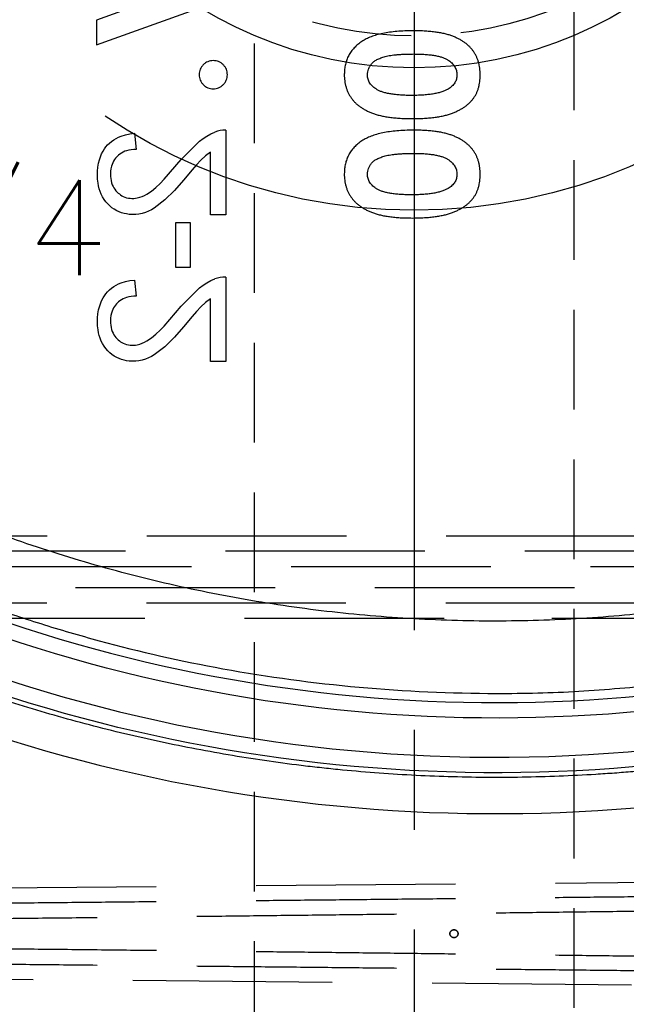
# Model space of a CAD drawing. Extents: x 2651 to 7771, y -1163 to 1075.
# Tile 254 of 256: x 4101 to 4116, y 686 to 711. Entities that reach past the tile are written whole.
import ezdxf

# ---------------------------------------------------------------- set-up
doc = ezdxf.new("R2010")
doc.units = 0
doc.header["$LTSCALE"] = 10
for name, pattern in [('CENTER', [2, 1.25, -0.25, 0.25, -0.25]), ('CNSCEN', [17, 15, -1, 0, -1]), ('CNSHID', [4, 3, -1]), ('DASHED', [0.75, 0.5, -0.25]), ('HIDDEN', [0.375, 0.25, -0.125])]:
    doc.linetypes.add(name, pattern=pattern)
doc.layers.get('0').update_dxf_attribs({"linetype": 'CONTINUOUS'})
doc.layers.get('Defpoints').update_dxf_attribs({"linetype": 'CONTINUOUS'})
for name, color, linetype in [('1', 7, 'CONTINUOUS'), ('CEN', 1, 'CENTER'), ('COOL', 150, 'HIDDEN'), ('DIM', 3, 'CONTINUOUS'), ('LAYER_108', 7, 'CONTINUOUS'), ('PIN', 3, 'CONTINUOUS'), ('WL1-HL', 4, 'CNSHID'), ('WOR1-CL', 1, 'CNSCEN')]:
    doc.layers.add(name, color=color, linetype=linetype)
doc.styles.get("Standard").update_dxf_attribs({"font": 'romans.shx'})
doc.dimstyles.new('MM& INCH5', dxfattribs={"dimtxt": 5, "dimasz": 2.5, "dimexe": 1, "dimexo": 0.5, "dimtad": 0, "dimrnd": 1.38778e-17, "dimzin": 9, "dimdsep": 46, "dimtxsty": 'Standard', "dimblk": 'CLOSED', "dimcen": 0, "dimclrd": 3, "dimclre": 3, "dimclrt": 3, "dimazin": 2, "dimtfac": 0.75, "dimtofl": 0, "dimtmove": 0, "dimatfit": 3, "dimfxl": 0, "dimtolj": 1, "dimarcsym": 0})

# ---------------------------------------------------------------- blocks, each defined once
blk = doc.blocks.new('DSD')
at = {"layer": '1', "color": 7, "linetype": 'Continuous'}
for p, q in [((478.967, 542.722), (476.666, 541.888)), ((476.666, 541.269), (479.905, 542.443)), ((476.666, 541.888), (476.666, 541.269))]:
    blk.add_line(p, q, dxfattribs=at)
at = {"layer": '1', "color": 6, "linetype": 'DASHED'}
for p, q in [((499.898, 528.58), (462.919, 528.58)), ((501.545, 528.191), (468.644, 528.191)), ((468.644, 527.673), (501.545, 527.673)), ((462.919, 527.284), (499.898, 527.284)), ((500.665, 520.364), (462.577, 520.032)), ((462.577, 517.956), (500.665, 517.624))]:
    blk.add_line(p, q, dxfattribs=at)
at = {"layer": '1', "color": 110, "linetype": 'Continuous'}
blk.add_arc((486.693, 563.151), 39.735, 230.6179, 276.2068, dxfattribs=at)
at = {"layer": '1', "color": 252, "linetype": 'Continuous'}
blk.add_arc((486.693, 563.151), 38.365, 233.2604, 276.1879, dxfattribs=at)
at = {"layer": '1', "color": 252, "linetype": 'Continuous', "extrusion": (0, 0, -1)}
for radius, start, end in [(38.753, 263.8121, 306.7396), (40.124, 263.7932, 306.1972)]:
    blk.add_arc((-486.693, 563.151), radius, start, end, dxfattribs=at)
at = {"layer": '1', "color": 252, "linetype": 'Continuous'}
blk.add_ellipse((486.674, 563.151), major_axis=(-41.149, 0), ratio=1, start_param=0.952596, end_param=1.678692, dxfattribs=at)
at = {"layer": '1', "color": 7, "linetype": 'Continuous'}
for points, knots in [([(484.61, 541.622), (484.539, 541.621), (484.4, 541.62), (484.2, 541.607), (484.015, 541.587), (483.845, 541.558), (483.69, 541.521), (483.552, 541.475), (483.427, 541.422), (483.353, 541.378), (483.317, 541.356)], [0, 0, 0, 0, 0.161071, 0.310789, 0.449904, 0.578376, 0.696617, 0.805987, 0.906562, 1, 1, 1, 1]), ([(486.281, 540.515), (486.28, 540.543), (486.279, 540.6), (486.272, 540.684), (486.258, 540.763), (486.24, 540.839), (486.216, 540.912), (486.187, 540.982), (486.152, 541.047), (486.112, 541.11), (486.067, 541.168), (486.016, 541.223), (485.96, 541.276), (485.897, 541.325), (485.83, 541.37), (485.757, 541.412), (485.679, 541.451), (485.594, 541.487), (485.502, 541.519), (485.402, 541.547), (485.292, 541.57), (485.173, 541.589), (485.046, 541.603), (484.909, 541.614), (484.763, 541.621), (484.662, 541.622), (484.61, 541.622)], [0, 0, 0, 0, 0.038217, 0.074867, 0.110158, 0.144454, 0.17808, 0.211171, 0.243687, 0.275872, 0.308376, 0.341263, 0.37515, 0.409655, 0.445157, 0.482073, 0.520576, 0.560554, 0.603108, 0.648689, 0.697948, 0.750768, 0.807309, 0.867656, 0.931861, 1, 1, 1, 1]), ([(483.317, 541.356), (483.282, 541.331), (483.213, 541.282), (483.123, 541.196), (483.047, 541.103), (482.984, 541.003), (482.935, 540.895), (482.901, 540.78), (482.881, 540.658), (482.878, 540.574), (482.876, 540.531)], [0, 0, 0, 0, 0.132314, 0.2587, 0.380912, 0.500535, 0.620923, 0.742376, 0.868281, 1, 1, 1, 1]), ([(483.458, 540.517), (483.459, 540.543), (483.461, 540.592), (483.481, 540.665), (483.512, 540.733), (483.55, 540.785), (483.585, 540.824), (483.618, 540.851), (483.654, 540.877), (483.695, 540.9), (483.741, 540.922), (483.79, 540.943), (483.845, 540.961), (483.904, 540.978), (483.969, 540.993), (484.041, 541.006), (484.12, 541.017), (484.205, 541.025), (484.298, 541.032), (484.398, 541.037), (484.505, 541.04), (484.579, 541.04), (484.617, 541.041)], [0, 0, 0, 0, 0.053834, 0.105543, 0.158054, 0.211987, 0.240207, 0.269794, 0.301343, 0.334608, 0.370284, 0.408089, 0.448681, 0.492069, 0.538664, 0.590371, 0.646388, 0.707195, 0.772947, 0.843643, 0.919308, 1, 1, 1, 1]), ([(484.617, 541.041), (484.666, 541.04), (484.761, 541.039), (484.897, 541.033), (485.021, 541.021), (485.133, 541.006), (485.233, 540.985), (485.322, 540.961), (485.399, 540.932), (485.465, 540.897), (485.52, 540.86), (485.568, 540.818), (485.609, 540.775), (485.642, 540.729), (485.668, 540.68), (485.686, 540.628), (485.697, 540.573), (485.699, 540.536), (485.7, 540.517)], [0, 0, 0, 0, 0.110734, 0.212341, 0.305502, 0.389835, 0.46669, 0.535262, 0.596763, 0.651066, 0.701036, 0.74786, 0.791833, 0.834284, 0.875334, 0.916035, 0.957652, 1, 1, 1, 1]), ([(479.592, 540.875), (479.569, 540.873), (479.522, 540.871), (479.456, 540.85), (479.395, 540.818), (479.342, 540.773), (479.297, 540.719), (479.264, 540.658), (479.244, 540.591), (479.242, 540.545), (479.241, 540.522)], [0, 0, 0, 0, 0.128226, 0.250531, 0.372639, 0.499833, 0.627179, 0.749842, 0.87294, 1, 1, 1, 1]), ([(479.946, 540.522), (479.945, 540.545), (479.943, 540.591), (479.923, 540.658), (479.889, 540.719), (479.844, 540.773), (479.79, 540.819), (479.729, 540.85), (479.662, 540.871), (479.616, 540.873), (479.592, 540.875)], [0, 0, 0, 0, 0.126678, 0.249735, 0.372031, 0.499739, 0.627447, 0.750221, 0.872159, 1, 1, 1, 1]), ([(479.241, 540.522), (479.242, 540.498), (479.244, 540.452), (479.263, 540.385), (479.297, 540.325), (479.342, 540.271), (479.395, 540.226), (479.456, 540.193), (479.522, 540.172), (479.569, 540.17), (479.592, 540.169)], [0, 0, 0, 0, 0.12712, 0.250277, 0.371969, 0.499375, 0.62663, 0.749351, 0.871713, 1, 1, 1, 1]), ([(479.592, 540.169), (479.616, 540.17), (479.662, 540.172), (479.729, 540.193), (479.79, 540.226), (479.844, 540.271), (479.889, 540.325), (479.923, 540.385), (479.943, 540.452), (479.945, 540.498), (479.946, 540.522)], [0, 0, 0, 0, 0.127902, 0.249898, 0.37328, 0.501049, 0.628817, 0.750146, 0.873261, 1, 1, 1, 1]), ([(482.876, 540.531), (482.877, 540.503), (482.878, 540.448), (482.886, 540.366), (482.9, 540.288), (482.919, 540.212), (482.943, 540.14), (482.973, 540.07), (483.009, 540.003), (483.05, 539.94), (483.096, 539.879), (483.149, 539.822), (483.207, 539.768), (483.271, 539.719), (483.341, 539.673), (483.416, 539.63), (483.497, 539.591), (483.584, 539.555), (483.679, 539.523), (483.782, 539.496), (483.893, 539.473), (484.014, 539.454), (484.143, 539.439), (484.281, 539.429), (484.428, 539.422), (484.528, 539.422), (484.58, 539.421)], [0, 0, 0, 0, 0.036635, 0.072034, 0.106626, 0.140306, 0.173619, 0.206426, 0.239067, 0.271883, 0.30484, 0.338529, 0.372616, 0.407548, 0.443719, 0.481312, 0.520113, 0.560913, 0.604025, 0.650075, 0.699572, 0.752363, 0.808789, 0.868954, 0.932675, 1, 1, 1, 1]), ([(484.58, 540.003), (484.529, 540.003), (484.431, 540.003), (484.29, 540.011), (484.161, 540.021), (484.044, 540.037), (483.94, 540.056), (483.849, 540.081), (483.769, 540.11), (483.701, 540.144), (483.644, 540.181), (483.594, 540.221), (483.552, 540.264), (483.517, 540.309), (483.49, 540.357), (483.471, 540.408), (483.46, 540.462), (483.458, 540.498), (483.458, 540.517)], [0, 0, 0, 0, 0.112115, 0.215802, 0.310203, 0.395993, 0.47341, 0.542778, 0.604548, 0.659357, 0.708764, 0.755356, 0.798687, 0.840017, 0.880203, 0.919733, 0.959049, 1, 1, 1, 1]), ([(484.58, 539.421), (484.632, 539.422), (484.734, 539.422), (484.882, 539.429), (485.021, 539.44), (485.151, 539.454), (485.272, 539.474), (485.385, 539.497), (485.489, 539.524), (485.583, 539.557), (485.671, 539.593), (485.752, 539.632), (485.827, 539.674), (485.896, 539.718), (485.959, 539.767), (486.017, 539.817), (486.067, 539.871), (486.113, 539.928), (486.153, 539.988), (486.188, 540.052), (486.216, 540.12), (486.24, 540.191), (486.258, 540.267), (486.272, 540.346), (486.279, 540.429), (486.28, 540.486), (486.281, 540.515)], [0, 0, 0, 0, 0.068491, 0.133077, 0.193829, 0.251083, 0.304401, 0.354408, 0.401295, 0.444701, 0.485692, 0.524676, 0.562307, 0.597947, 0.632474, 0.665752, 0.697985, 0.729586, 0.760825, 0.792355, 0.824313, 0.857156, 0.890927, 0.92596, 0.962061, 1, 1, 1, 1]), ([(485.7, 540.517), (485.699, 540.499), (485.698, 540.463), (485.687, 540.411), (485.67, 540.362), (485.645, 540.316), (485.613, 540.272), (485.575, 540.232), (485.529, 540.195), (485.495, 540.173), (485.477, 540.162)], [0, 0, 0, 0, 0.124035, 0.242846, 0.360342, 0.479042, 0.599334, 0.725488, 0.858549, 1, 1, 1, 1]), ([(485.477, 540.162), (485.453, 540.149), (485.403, 540.122), (485.318, 540.09), (485.223, 540.063), (485.116, 540.04), (484.998, 540.024), (484.868, 540.011), (484.728, 540.004), (484.631, 540.003), (484.58, 540.003)], [0, 0, 0, 0, 0.088871, 0.186355, 0.294078, 0.412237, 0.541778, 0.682703, 0.835096, 1, 1, 1, 1]), ([(484.61, 539.131), (484.539, 539.13), (484.4, 539.129), (484.2, 539.116), (484.015, 539.096), (483.845, 539.066), (483.69, 539.03), (483.552, 538.984), (483.427, 538.931), (483.353, 538.886), (483.317, 538.865)], [0, 0, 0, 0, 0.161071, 0.310789, 0.449904, 0.578376, 0.696617, 0.805987, 0.906562, 1, 1, 1, 1]), ([(486.281, 538.023), (486.28, 538.052), (486.279, 538.109), (486.272, 538.192), (486.258, 538.272), (486.24, 538.348), (486.216, 538.421), (486.187, 538.491), (486.152, 538.556), (486.112, 538.618), (486.067, 538.677), (486.016, 538.732), (485.96, 538.785), (485.897, 538.833), (485.83, 538.879), (485.757, 538.921), (485.679, 538.96), (485.594, 538.996), (485.502, 539.028), (485.402, 539.056), (485.292, 539.079), (485.173, 539.098), (485.046, 539.112), (484.909, 539.123), (484.763, 539.13), (484.662, 539.13), (484.61, 539.131)], [0, 0, 0, 0, 0.038217, 0.074867, 0.110158, 0.144454, 0.17808, 0.211171, 0.243687, 0.275872, 0.308376, 0.341263, 0.37515, 0.409655, 0.445157, 0.482073, 0.520576, 0.560554, 0.603108, 0.648689, 0.697948, 0.750768, 0.807309, 0.867656, 0.931861, 1, 1, 1, 1]), ([(483.317, 538.865), (483.282, 538.84), (483.213, 538.79), (483.123, 538.704), (483.047, 538.612), (482.984, 538.511), (482.935, 538.404), (482.901, 538.289), (482.881, 538.167), (482.878, 538.083), (482.876, 538.04)], [0, 0, 0, 0, 0.132314, 0.2587, 0.380912, 0.500535, 0.620923, 0.742376, 0.868281, 1, 1, 1, 1]), ([(483.458, 538.026), (483.459, 538.051), (483.461, 538.101), (483.481, 538.174), (483.512, 538.242), (483.55, 538.294), (483.585, 538.333), (483.618, 538.36), (483.654, 538.386), (483.695, 538.409), (483.741, 538.431), (483.79, 538.452), (483.845, 538.47), (483.904, 538.487), (483.969, 538.502), (484.041, 538.515), (484.12, 538.526), (484.205, 538.534), (484.298, 538.541), (484.398, 538.546), (484.505, 538.548), (484.579, 538.549), (484.617, 538.549)], [0, 0, 0, 0, 0.053834, 0.105543, 0.158054, 0.211987, 0.240207, 0.269794, 0.301343, 0.334608, 0.370284, 0.408089, 0.448681, 0.492069, 0.538664, 0.590371, 0.646388, 0.707195, 0.772947, 0.843643, 0.919308, 1, 1, 1, 1]), ([(484.617, 538.549), (484.666, 538.549), (484.761, 538.548), (484.897, 538.542), (485.021, 538.53), (485.133, 538.515), (485.233, 538.494), (485.322, 538.47), (485.399, 538.441), (485.465, 538.406), (485.52, 538.368), (485.568, 538.327), (485.609, 538.284), (485.642, 538.238), (485.668, 538.189), (485.686, 538.137), (485.697, 538.082), (485.699, 538.045), (485.7, 538.026)], [0, 0, 0, 0, 0.110734, 0.212341, 0.305502, 0.389835, 0.46669, 0.535262, 0.596763, 0.651066, 0.701036, 0.74786, 0.791833, 0.834284, 0.875334, 0.916035, 0.957652, 1, 1, 1, 1]), ([(482.876, 538.04), (482.877, 538.012), (482.878, 537.957), (482.886, 537.875), (482.9, 537.797), (482.919, 537.721), (482.943, 537.648), (482.973, 537.579), (483.009, 537.512), (483.05, 537.449), (483.096, 537.388), (483.149, 537.331), (483.207, 537.277), (483.271, 537.228), (483.341, 537.182), (483.416, 537.139), (483.497, 537.1), (483.584, 537.064), (483.679, 537.032), (483.782, 537.005), (483.893, 536.982), (484.014, 536.963), (484.143, 536.948), (484.281, 536.938), (484.428, 536.931), (484.528, 536.931), (484.58, 536.93)], [0, 0, 0, 0, 0.036635, 0.072034, 0.106626, 0.140306, 0.173619, 0.206426, 0.239067, 0.271883, 0.30484, 0.338529, 0.372616, 0.407548, 0.443719, 0.481312, 0.520113, 0.560913, 0.604025, 0.650075, 0.699572, 0.752363, 0.808789, 0.868954, 0.932675, 1, 1, 1, 1]), ([(484.58, 537.511), (484.529, 537.512), (484.431, 537.512), (484.29, 537.52), (484.161, 537.53), (484.044, 537.546), (483.94, 537.565), (483.849, 537.59), (483.769, 537.618), (483.701, 537.652), (483.644, 537.69), (483.594, 537.73), (483.552, 537.773), (483.517, 537.818), (483.49, 537.866), (483.471, 537.917), (483.46, 537.971), (483.458, 538.007), (483.458, 538.026)], [0, 0, 0, 0, 0.112115, 0.215802, 0.310203, 0.395993, 0.47341, 0.542778, 0.604548, 0.659357, 0.708764, 0.755356, 0.798687, 0.840017, 0.880203, 0.919733, 0.959049, 1, 1, 1, 1]), ([(484.58, 536.93), (484.632, 536.931), (484.734, 536.931), (484.882, 536.938), (485.021, 536.949), (485.151, 536.963), (485.272, 536.983), (485.385, 537.006), (485.489, 537.033), (485.583, 537.066), (485.671, 537.102), (485.752, 537.141), (485.827, 537.183), (485.896, 537.227), (485.959, 537.275), (486.017, 537.326), (486.067, 537.38), (486.113, 537.437), (486.153, 537.497), (486.188, 537.561), (486.216, 537.629), (486.24, 537.7), (486.258, 537.776), (486.272, 537.855), (486.279, 537.938), (486.28, 537.994), (486.281, 538.023)], [0, 0, 0, 0, 0.068491, 0.133077, 0.193829, 0.251083, 0.304401, 0.354408, 0.401295, 0.444701, 0.485692, 0.524676, 0.562307, 0.597947, 0.632474, 0.665752, 0.697985, 0.729586, 0.760825, 0.792355, 0.824313, 0.857156, 0.890927, 0.92596, 0.962061, 1, 1, 1, 1]), ([(485.7, 538.026), (485.699, 538.008), (485.698, 537.972), (485.687, 537.92), (485.67, 537.871), (485.645, 537.825), (485.613, 537.781), (485.575, 537.741), (485.529, 537.704), (485.495, 537.682), (485.477, 537.671)], [0, 0, 0, 0, 0.124035, 0.242846, 0.360342, 0.479042, 0.599334, 0.725488, 0.858549, 1, 1, 1, 1]), ([(485.477, 537.671), (485.453, 537.658), (485.403, 537.631), (485.318, 537.599), (485.223, 537.572), (485.116, 537.549), (484.998, 537.533), (484.868, 537.52), (484.728, 537.513), (484.631, 537.512), (484.58, 537.511)], [0, 0, 0, 0, 0.088871, 0.186355, 0.294078, 0.412237, 0.541778, 0.682703, 0.835096, 1, 1, 1, 1]), ([(491.031, 523.143), (490.723, 523.11), (490.262, 523.065), (489.722, 523.022), (489.491, 523.006), (489.337, 522.996), (489.259, 522.991), (488.565, 522.948), (487.331, 522.9), (485.483, 522.913), (484.252, 522.979), (483.33, 523.049), (482.869, 523.09), (482.331, 523.146), (482.101, 523.172), (481.947, 523.19), (481.87, 523.2), (481.18, 523.284), (479.961, 523.463), (478.157, 523.812), (476.376, 524.241), (474.619, 524.75), (472.886, 525.339), (471.176, 526.008), (470.052, 526.508), (469.354, 526.838), (469.215, 526.905), (469.007, 527.006), (468.937, 527.04), (468.799, 527.109), (468.453, 527.281), (468.11, 527.458), (467.292, 527.892), (466.216, 528.495), (464.646, 529.472), (463.628, 530.172), (463.127, 530.534)], [0, 0, 0, 0, 0.03125, 0.046875, 0.054688, 0.054688, 0.0625, 0.0625, 0.125, 0.1875, 0.25, 0.25, 0.28125, 0.296875, 0.304688, 0.304688, 0.3125, 0.3125, 0.375, 0.4375, 0.5, 0.5625, 0.625, 0.6875, 0.75, 0.75, 0.765625, 0.765625, 0.773438, 0.773438, 0.78125, 0.8125, 0.8125, 0.875, 0.9375, 1, 1, 1, 1])]:
    blk.add_open_spline(points, degree=3, knots=knots, dxfattribs=at)
at = {"layer": '1', "color": 252, "linetype": 'Continuous'}
blk.add_rational_spline([(490.56, 527.041), (481.685, 526.077), (473.041, 528.306), (465.739, 533.443)], [1, 0.957116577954, 0.957116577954, 1], degree=3, dxfattribs=at)
blk.add_open_spline([(464.023, 532.479), (464.378, 532.222), (465.095, 531.703), (466.214, 530.966), (467.376, 530.255), (468.583, 529.575), (469.835, 528.93), (471.131, 528.321), (472.47, 527.753), (473.851, 527.229), (475.274, 526.752), (477.26, 526.172), (481.032, 525.318), (485.084, 524.958), (488.752, 525.048), (490.12, 525.175), (490.803, 525.238)], degree=3, knots=[0, 0, 0, 0, 0.046368, 0.093547, 0.141537, 0.190338, 0.23995, 0.290372, 0.341606, 0.393651, 0.446506, 0.500173, 0.612317, 0.8549, 0.92745, 1, 1, 1, 1], dxfattribs=at)
at = {"layer": '1', "color": 6, "linetype": 'DASHED'}
for points in [[(462.929, 528.968), (499.908, 528.968)], [(485.379, 526.896), (462.929, 526.896)], [(499.908, 526.896), (488.074, 526.896)]]:
    blk.add_open_spline(points, degree=1, dxfattribs=at)
for points in [[(500.663, 520.032), (489.514, 519.905), (477.159, 519.779), (464.185, 519.659)], [(464.183, 519.273), (477.159, 519.399), (489.514, 519.544), (500.665, 519.7)], [(500.665, 518.288), (489.514, 518.444), (477.159, 518.589), (464.183, 518.715)], [(464.185, 518.328), (477.159, 518.209), (489.514, 518.083), (500.663, 517.956)]]:
    blk.add_rational_spline(points, [1, 0.984198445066, 0.984198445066, 1], degree=3, dxfattribs=at)
at = {"layer": 'CEN'}
blk.add_circle((485.625, 518.994), 0.102, dxfattribs=at)
blk = doc.blocks.new('*D109')
at = {"layer": 'Defpoints', "color": 0}
for p in [(4086.684, 927.642), (4086.684, 894.882), (4171.684, 387.642)]:
    blk.add_point(p, dxfattribs=at)
at = {"layer": 'DIM', "color": 3, "lineweight": -2}
blk.add_line((4086.684, 895.382), (4086.684, 927.642), dxfattribs=at)
at = {"layer": 'DIM', "color": 3, "insert": (4086.684, 948.624), "char_height": 5, "attachment_point": 5, "rotation": 90}
blk.add_mtext('\\A1;85 [3.346]', dxfattribs=at)
blk = doc.blocks.new('_Closed')
at = {"color": 0, "linetype": 'ByBlock', "lineweight": -2}
for p, q in [((-1, 0.1667), (0, 0)), ((-1, 0.1667), (-1, -0.1667)), ((0, 0), (-1, -0.1667)), ((0, 0), (-1, 0))]:
    blk.add_line(p, q, dxfattribs=at)
blk = doc.blocks.new('*D110')
at = {"layer": 'Defpoints', "color": 0}
for p in [(4064.684, 927.642), (4064.684, 906.842), (4171.684, 387.642)]:
    blk.add_point(p, dxfattribs=at)
at = {"layer": 'DIM', "color": 3, "lineweight": -2}
blk.add_line((4064.684, 907.342), (4064.684, 927.642), dxfattribs=at)
at = {"layer": 'DIM', "color": 3, "insert": (4064.684, 950.648), "char_height": 5, "attachment_point": 5, "rotation": 90}
blk.add_mtext('\\A1;107 [4.213]', dxfattribs=at)
blk = doc.blocks.new('*D111')
at = {"layer": 'Defpoints', "color": 0}
for p in [(4051.684, 927.642), (4051.684, 912.642), (4171.684, 387.642)]:
    blk.add_point(p, dxfattribs=at)
at = {"layer": 'DIM', "color": 3, "lineweight": -2}
blk.add_line((4051.684, 913.142), (4051.684, 927.642), dxfattribs=at)
at = {"layer": 'DIM', "color": 3, "insert": (4051.684, 950.648), "char_height": 5, "attachment_point": 5, "rotation": 90}
blk.add_mtext('\\A1;120 [4.724]', dxfattribs=at)
blk = doc.blocks.new('*D112')
at = {"layer": 'Defpoints', "color": 0}
for p in [(3974.684, 927.642), (3974.684, 892.822), (4171.684, 387.642)]:
    blk.add_point(p, dxfattribs=at)
at = {"layer": 'DIM', "color": 3, "lineweight": -2}
blk.add_line((3974.684, 893.322), (3974.684, 927.642), dxfattribs=at)
at = {"layer": 'DIM', "color": 3, "insert": (3974.684, 950.648), "char_height": 5, "attachment_point": 5, "rotation": 90}
blk.add_mtext('\\A1;197 [7.756]', dxfattribs=at)
blk = doc.blocks.new('*D113')
at = {"layer": 'Defpoints', "color": 0}
for p in [(3966.684, 927.642), (3971.684, 807.17), (4171.684, 387.642)]:
    blk.add_point(p, dxfattribs=at)
at = {"layer": 'DIM', "color": 3, "lineweight": -2}
for p, q in [((3966.684, 922.642), (3966.684, 927.642)), ((3971.684, 917.642), (3966.684, 922.642)), ((3971.684, 807.67), (3971.684, 917.642))]:
    blk.add_line(p, q, dxfattribs=at)
at = {"layer": 'DIM', "color": 3, "insert": (3966.684, 951.005), "char_height": 5, "attachment_point": 5, "rotation": 90}
blk.add_mtext('\\A1;200 [7.874]', dxfattribs=at)
blk = doc.blocks.new('*D114')
at = {"layer": 'Defpoints', "color": 0}
for p in [(3931.684, 927.642), (3931.684, 912.642), (4171.684, 387.642)]:
    blk.add_point(p, dxfattribs=at)
at = {"layer": 'DIM', "color": 3, "lineweight": -2}
blk.add_line((3931.684, 913.142), (3931.684, 927.642), dxfattribs=at)
at = {"layer": 'DIM', "color": 3, "insert": (3931.684, 951.005), "char_height": 5, "attachment_point": 5, "rotation": 90}
blk.add_mtext('\\A1;240 [9.449]', dxfattribs=at)
blk = doc.blocks.new('*D115')
at = {"layer": 'Defpoints', "color": 0}
for p in [(3896.684, 927.642), (3896.684, 910.642), (4171.684, 387.642)]:
    blk.add_point(p, dxfattribs=at)
at = {"layer": 'DIM', "color": 3, "lineweight": -2}
blk.add_line((3896.684, 911.142), (3896.684, 927.642), dxfattribs=at)
at = {"layer": 'DIM', "color": 3, "insert": (3896.684, 953.386), "char_height": 5, "attachment_point": 5, "rotation": 90}
blk.add_mtext('\\A1;275 [10.827]', dxfattribs=at)
blk = doc.blocks.new('*D122')
at = {"layer": 'Defpoints', "color": 0}
for p in [(3881.004, 912.642), (3898.684, 912.642), (4171.684, 387.642)]:
    blk.add_point(p, dxfattribs=at)
at = {"layer": 'DIM', "color": 3, "lineweight": -2}
blk.add_line((3898.184, 912.642), (3881.004, 912.642), dxfattribs=at)
at = {"layer": 'DIM', "color": 3, "insert": (3855.26, 912.642), "char_height": 5, "attachment_point": 5}
blk.add_mtext('\\A1;525 [20.669]', dxfattribs=at)
blk = doc.blocks.new('*D123')
at = {"layer": 'Defpoints', "color": 0}
for p in [(3857.842, 862.642), (3869.984, 862.642), (4171.684, 387.642)]:
    blk.add_point(p, dxfattribs=at)
at = {"layer": 'DIM', "color": 3, "lineweight": -2}
blk.add_line((3869.484, 862.642), (3857.842, 862.642), dxfattribs=at)
at = {"layer": 'DIM', "color": 3, "insert": (3832.098, 862.642), "char_height": 5, "attachment_point": 5}
blk.add_mtext('\\A1;475 [18.701]', dxfattribs=at)
blk = doc.blocks.new('*D124')
at = {"layer": 'Defpoints', "color": 0}
for p in [(3941.504, 859.642), (3857.842, 854.642), (4171.684, 387.642)]:
    blk.add_point(p, dxfattribs=at)
at = {"layer": 'DIM', "color": 3, "lineweight": -2}
for p, q in [((3867.842, 859.642), (3862.842, 854.642)), ((3941.004, 859.642), (3867.842, 859.642)), ((3862.842, 854.642), (3857.842, 854.642))]:
    blk.add_line(p, q, dxfattribs=at)
at = {"layer": 'DIM', "color": 3, "insert": (3832.098, 854.642), "char_height": 5, "attachment_point": 5}
blk.add_mtext('\\A1;472 [18.583]', dxfattribs=at)
blk = doc.blocks.new('*D125')
at = {"layer": 'Defpoints', "color": 0}
for p in [(3870.047, 797.642), (3962.156, 797.642), (4171.684, 387.642)]:
    blk.add_point(p, dxfattribs=at)
at = {"layer": 'DIM', "color": 3, "lineweight": -2}
blk.add_line((3961.656, 797.642), (3870.047, 797.642), dxfattribs=at)
at = {"layer": 'DIM', "color": 3, "insert": (3844.303, 797.642), "char_height": 5, "attachment_point": 5}
blk.add_mtext('\\A1;410 [16.142]', dxfattribs=at)
blk = doc.blocks.new('*D126')
at = {"layer": 'Defpoints', "color": 0}
for p in [(3870.047, 832.642), (4069.264, 832.642), (4171.684, 387.642)]:
    blk.add_point(p, dxfattribs=at)
at = {"layer": 'DIM', "color": 3, "lineweight": -2}
blk.add_line((4068.764, 832.642), (3870.047, 832.642), dxfattribs=at)
at = {"layer": 'DIM', "color": 3, "insert": (3846.684, 832.642), "char_height": 5, "attachment_point": 5}
blk.add_mtext('\\A1;445 [17.52]', dxfattribs=at)
blk = doc.blocks.new('*D127')
at = {"layer": 'Defpoints', "color": 0}
for p in [(3857.842, 879.642), (4071.444, 879.642), (4171.684, 387.642)]:
    blk.add_point(p, dxfattribs=at)
at = {"layer": 'DIM', "color": 3, "lineweight": -2}
blk.add_line((4070.944, 879.642), (3857.842, 879.642), dxfattribs=at)
at = {"layer": 'DIM', "color": 3, "insert": (3834.479, 879.642), "char_height": 5, "attachment_point": 5}
blk.add_mtext('\\A1;492 [19.37]', dxfattribs=at)
blk = doc.blocks.new('*D128')
at = {"layer": 'Defpoints', "color": 0}
for p in [(3857.842, 899.642), (4057.484, 899.642), (4171.684, 387.642)]:
    blk.add_point(p, dxfattribs=at)
at = {"layer": 'DIM', "color": 3, "lineweight": -2}
blk.add_line((4056.984, 899.642), (3857.842, 899.642), dxfattribs=at)
at = {"layer": 'DIM', "color": 3, "insert": (3832.098, 899.642), "char_height": 5, "attachment_point": 5}
blk.add_mtext('\\A1;512 [20.157]', dxfattribs=at)
blk = doc.blocks.new('*D129')
at = {"layer": 'Defpoints', "color": 0}
for p in [(3870.047, 743.242), (4076.434, 743.242), (4171.684, 387.642)]:
    blk.add_point(p, dxfattribs=at)
at = {"layer": 'DIM', "color": 3, "lineweight": -2}
blk.add_line((4075.934, 743.242), (3870.047, 743.242), dxfattribs=at)
at = {"layer": 'DIM', "color": 3, "insert": (3849.065, 743.242), "char_height": 5, "attachment_point": 5}
blk.add_mtext('\\A1;355.6 [14]', dxfattribs=at)
blk = doc.blocks.new('*D130')
at = {"layer": 'Defpoints', "color": 0}
for p in [(3870.047, 762.642), (3896.684, 762.642), (4171.684, 387.642)]:
    blk.add_point(p, dxfattribs=at)
at = {"layer": 'DIM', "color": 3, "lineweight": -2}
blk.add_line((3896.184, 762.642), (3870.047, 762.642), dxfattribs=at)
at = {"layer": 'DIM', "color": 3, "insert": (3844.303, 762.642), "char_height": 5, "attachment_point": 5}
blk.add_mtext('\\A1;375 [14.764]', dxfattribs=at)
blk = doc.blocks.new('*D131')
at = {"layer": 'Defpoints', "color": 0}
for p in [(3870.047, 719.642), (3896.684, 719.642), (4171.684, 387.642)]:
    blk.add_point(p, dxfattribs=at)
at = {"layer": 'DIM', "color": 3, "lineweight": -2}
blk.add_line((3896.184, 719.642), (3870.047, 719.642), dxfattribs=at)
at = {"layer": 'DIM', "color": 3, "insert": (3844.303, 719.642), "char_height": 5, "attachment_point": 5}
blk.add_mtext('\\A1;332 [13.071]', dxfattribs=at)
blk = doc.blocks.new('*D156')
at = {"layer": 'Defpoints', "color": 0}
for p in [(4095.484, 927.642), (4095.484, 766.102), (4171.684, 387.642)]:
    blk.add_point(p, dxfattribs=at)
at = {"layer": 'DIM', "color": 3, "lineweight": -2}
blk.add_line((4095.484, 766.602), (4095.484, 927.642), dxfattribs=at)
at = {"layer": 'DIM', "color": 3, "insert": (4095.484, 943.862), "char_height": 5, "attachment_point": 5, "rotation": 90}
blk.add_mtext('\\A1;76.2 [3]', dxfattribs=at)
blk = doc.blocks.new('*D157')
at = {"layer": 'Defpoints', "color": 0}
for p in [(4103.484, 927.642), (4096.684, 860.062), (4171.684, 387.642)]:
    blk.add_point(p, dxfattribs=at)
at = {"layer": 'DIM', "color": 3, "lineweight": -2}
for p, q in [((4103.484, 922.642), (4103.484, 927.642)), ((4096.684, 917.642), (4103.484, 922.642)), ((4096.684, 860.562), (4096.684, 917.642))]:
    blk.add_line(p, q, dxfattribs=at)
at = {"layer": 'DIM', "color": 3, "insert": (4103.484, 948.624), "char_height": 5, "attachment_point": 5, "rotation": 90}
blk.add_mtext('\\A1;75 [2.953]', dxfattribs=at)
blk = doc.blocks.new('117')
at = {"layer": 'WL1-HL'}
for radius in [13.87, 10.3]:
    blk.add_circle((254.95, 1693.104), radius, dxfattribs=at)
at = {"layer": 'WOR1-CL'}
blk.add_line((254.95, 1707.474), (254.95, 1678.734), dxfattribs=at)
blk = doc.blocks.new('A$C257357D5')
at = {"layer": 'COOL', "color": 1, "linetype": 'CENTER'}
blk.add_line((-61, 60.106), (-61, -35), dxfattribs=at)
at = {"layer": 'COOL'}
blk.add_lwpolyline([(-57, 49.388), (-57, -32.691), (-61, -35), (-65, -32.691), (-65, 49.388)], dxfattribs=at)
blk.add_circle((-61, 32), 9.5, dxfattribs=at)
blk.add_blockref('117', (-315.95, -1661.104), dxfattribs=at)

msp = doc.modelspace()

# ---------------------------------------------------------------- linework, layer by layer
at = {"layer": 'CEN'}
msp.add_circle((4111.684, 687.642), 0.1, dxfattribs=at)
at = {"layer": 'LAYER_108', "color": 0, "linetype": 'Continuous'}
for p, q in [((4105.964, 707.777), (4105.964, 705.661)), ((4103.677, 707.702), (4103.718, 707.299)), ((4105.587, 705.661), (4105.587, 707.231)), ((4105.964, 705.661), (4105.587, 705.661)), ((4104.716, 704.339), (4104.716, 705.466)), ((4104.716, 705.466), (4105.077, 705.466)), ((4105.077, 705.466), (4105.077, 704.339)), ((4105.077, 704.339), (4104.716, 704.339)), ((4103.677, 704.023), (4103.718, 703.62)), ((4105.964, 704.098), (4105.964, 701.983)), ((4105.587, 701.983), (4105.587, 703.552)), ((4105.964, 701.983), (4105.587, 701.983))]:
    msp.add_line(p, q, dxfattribs=at)
for points in [[(4103.718, 707.299, 0), (4103.658, 707.296, 0), (4103.599, 707.29, 0), (4103.54, 707.28, 0), (4103.482, 707.265, 0), (4103.437, 707.25, 0), (4103.393, 707.23, 0), (4103.351, 707.207, 0), (4103.311, 707.181, 0), (4103.28, 707.157, 0), (4103.252, 707.131, 0), (4103.225, 707.103, 0), (4103.2, 707.074, 0), (4103.178, 707.043, 0), (4103.154, 707.003, 0), (4103.133, 706.962, 0), (4103.115, 706.919, 0), (4103.102, 706.875, 0), (4103.088, 706.813, 0), (4103.079, 706.75, 0), (4103.076, 706.686, 0), (4103.077, 706.622, 0), (4103.082, 706.568, 0), (4103.092, 706.515, 0), (4103.105, 706.462, 0), (4103.123, 706.411, 0), (4103.141, 706.372, 0), (4103.162, 706.333, 0), (4103.186, 706.297, 0), (4103.213, 706.262, 0), (4103.243, 706.23, 0), (4103.27, 706.204, 0), (4103.299, 706.18, 0), (4103.329, 706.157, 0), (4103.361, 706.137, 0), (4103.395, 706.12, 0), (4103.437, 706.102, 0), (4103.48, 706.088, 0), (4103.525, 706.078, 0), (4103.57, 706.072, 0), (4103.614, 706.069, 0), (4103.658, 706.07, 0), (4103.702, 706.074, 0), (4103.746, 706.081, 0), (4103.808, 706.097, 0), (4103.869, 706.118, 0), (4103.928, 706.145, 0), (4103.984, 706.175, 0), (4104.105, 706.254, 0), (4104.217, 706.345, 0), (4104.323, 706.444, 0), (4104.424, 706.548, 0), (4104.85, 707.044, 0), (4105.306, 707.506, 0), (4105.396, 707.573, 0), (4105.49, 707.633, 0), (4105.589, 707.687, 0), (4105.691, 707.731, 0)], [(4105.587, 707.231, 0), (4105.457, 707.138, 0), (4105.339, 707.029, 0), (4105.228, 706.911, 0), (4105.123, 706.789, 0), (4104.904, 706.528, 0), (4104.68, 706.269, 0), (4104.441, 706.03, 0), (4104.172, 705.826, 0), (4104.101, 705.785, 0), (4104.027, 705.749, 0), (4103.951, 705.719, 0), (4103.872, 705.695, 0), (4103.791, 705.678, 0), (4103.709, 705.668, 0), (4103.626, 705.666, 0), (4103.544, 705.67, 0), (4103.479, 705.679, 0), (4103.416, 705.692, 0), (4103.353, 705.71, 0), (4103.292, 705.733, 0), (4103.234, 705.76, 0), (4103.172, 705.796, 0), (4103.114, 705.837, 0), (4103.06, 705.882, 0), (4103.009, 705.932, 0), (4102.96, 705.987, 0), (4102.917, 706.046, 0), (4102.878, 706.109, 0), (4102.845, 706.174, 0), (4102.818, 706.242, 0), (4102.796, 706.311, 0), (4102.779, 706.382, 0), (4102.766, 706.453, 0), (4102.754, 706.553, 0), (4102.75, 706.654, 0), (4102.753, 706.756, 0), (4102.762, 706.856, 0), (4102.779, 706.955, 0), (4102.798, 707.033, 0), (4102.823, 707.109, 0), (4102.853, 707.183, 0), (4102.89, 707.254, 0), (4102.924, 707.308, 0), (4102.963, 707.36, 0), (4103.005, 707.409, 0), (4103.051, 707.455, 0), (4103.1, 707.496, 0), (4103.157, 707.537, 0), (4103.218, 707.573, 0), (4103.281, 707.605, 0), (4103.347, 707.631, 0), (4103.454, 707.665, 0), (4103.565, 707.688, 0), (4103.677, 707.702, 0)], [(4105.587, 703.552, 0), (4105.457, 703.459, 0), (4105.339, 703.35, 0), (4105.228, 703.232, 0), (4105.123, 703.111, 0), (4104.904, 702.85, 0), (4104.68, 702.591, 0), (4104.441, 702.351, 0), (4104.172, 702.147, 0), (4104.101, 702.106, 0), (4104.027, 702.07, 0), (4103.951, 702.04, 0), (4103.872, 702.016, 0), (4103.791, 701.999, 0), (4103.709, 701.989, 0), (4103.626, 701.987, 0), (4103.544, 701.991, 0), (4103.479, 702, 0), (4103.416, 702.013, 0), (4103.353, 702.031, 0), (4103.292, 702.054, 0), (4103.234, 702.081, 0), (4103.172, 702.117, 0), (4103.114, 702.158, 0), (4103.06, 702.203, 0), (4103.009, 702.253, 0), (4102.96, 702.308, 0), (4102.917, 702.367, 0), (4102.878, 702.43, 0), (4102.845, 702.495, 0), (4102.818, 702.563, 0), (4102.796, 702.632, 0), (4102.779, 702.703, 0), (4102.766, 702.774, 0), (4102.754, 702.874, 0), (4102.75, 702.976, 0), (4102.753, 703.077, 0), (4102.762, 703.177, 0), (4102.779, 703.277, 0), (4102.798, 703.354, 0), (4102.823, 703.43, 0), (4102.853, 703.504, 0), (4102.89, 703.575, 0), (4102.924, 703.629, 0), (4102.963, 703.681, 0), (4103.005, 703.73, 0), (4103.051, 703.776, 0), (4103.1, 703.817, 0), (4103.157, 703.858, 0), (4103.218, 703.895, 0), (4103.281, 703.926, 0), (4103.347, 703.952, 0), (4103.454, 703.986, 0), (4103.565, 704.009, 0), (4103.677, 704.023, 0)], [(4103.718, 703.62, 0), (4103.658, 703.618, 0), (4103.599, 703.612, 0), (4103.54, 703.601, 0), (4103.482, 703.587, 0), (4103.437, 703.571, 0), (4103.393, 703.551, 0), (4103.351, 703.529, 0), (4103.311, 703.502, 0), (4103.28, 703.478, 0), (4103.252, 703.452, 0), (4103.225, 703.425, 0), (4103.2, 703.395, 0), (4103.178, 703.364, 0), (4103.154, 703.324, 0), (4103.133, 703.283, 0), (4103.115, 703.24, 0), (4103.102, 703.196, 0), (4103.088, 703.134, 0), (4103.079, 703.071, 0), (4103.076, 703.007, 0), (4103.077, 702.943, 0), (4103.082, 702.89, 0), (4103.092, 702.836, 0), (4103.105, 702.783, 0), (4103.123, 702.733, 0), (4103.141, 702.693, 0), (4103.162, 702.654, 0), (4103.186, 702.618, 0), (4103.213, 702.583, 0), (4103.243, 702.551, 0), (4103.27, 702.525, 0), (4103.299, 702.501, 0), (4103.329, 702.479, 0), (4103.361, 702.459, 0), (4103.395, 702.441, 0), (4103.437, 702.423, 0), (4103.48, 702.41, 0), (4103.525, 702.399, 0), (4103.57, 702.393, 0), (4103.614, 702.39, 0), (4103.658, 702.391, 0), (4103.702, 702.395, 0), (4103.746, 702.402, 0), (4103.808, 702.418, 0), (4103.869, 702.44, 0), (4103.928, 702.466, 0), (4103.984, 702.496, 0), (4104.105, 702.575, 0), (4104.217, 702.666, 0), (4104.323, 702.766, 0), (4104.424, 702.869, 0), (4104.85, 703.365, 0), (4105.306, 703.827, 0), (4105.396, 703.894, 0), (4105.49, 703.955, 0), (4105.589, 704.008, 0), (4105.691, 704.052, 0)]]:
    msp.add_polyline3d(points, dxfattribs=at)
for centre in [(4105.939, 707.073), (4105.939, 703.394)]:
    msp.add_arc(centre, 0.704, 87.9845, 110.6318, dxfattribs=at)

# ---------------------------------------------------------------- block references
at = {"layer": 'DIM'}
for name, p in [('DSD', (3626.059, 168.648)), ('A$C257357D5', (4171.684, 687.642))]:
    msp.add_blockref(name, p, dxfattribs=at)

# ---------------------------------------------------------------- texts
at = {"layer": 'PIN', "color": 4}
msp.add_text('1/4', height=2.3813, dxfattribs=at).set_placement((4096.684, 704.142))

# ---------------------------------------------------------------- dimensions: what is measured, and where the dimension line sits
at = {"layer": 'DIM'}
for feature_location, offset, dtype, picture, middle in [((3896.684, 910.642), (0, 17), 1, '*D115', (3896.684, 953.386)), ((3931.684, 912.642), (0, 15), 1, '*D114', (3931.684, 951.005)), ((3971.684, 807.17), (-5, 120.472), 1, '*D113', (3966.684, 951.005)), ((3974.684, 892.822), (0, 34.82), 1, '*D112', (3974.684, 950.648)), ((4051.684, 912.642), (0, 15), 1, '*D111', (4051.684, 950.648)), ((4064.684, 906.842), (0, 20.8), 1, '*D110', (4064.684, 950.648)), ((4086.684, 894.882), (0, 32.76), 1, '*D109', (4086.684, 948.624)), ((4096.684, 860.062), (6.8, 67.58), 1, '*D157', (4103.484, 948.624)), ((4095.484, 766.102), (0, 161.54), 1, '*D156', (4095.484, 943.862)), ((3898.684, 912.642), (-17.68, 0), 0, '*D122', (3855.26, 912.642)), ((4057.484, 899.642), (-199.642, 0), 0, '*D128', (3832.098, 899.642)), ((4071.444, 879.642), (-213.602, 0), 0, '*D127', (3834.479, 879.642)), ((3869.984, 862.642), (-12.142, 0), 0, '*D123', (3832.098, 862.642)), ((3941.504, 859.642), (-83.662, -5), 0, '*D124', (3832.098, 854.642)), ((4069.264, 832.642), (-199.217, 0), 0, '*D126', (3846.684, 832.642)), ((3962.156, 797.642), (-92.109, 0), 0, '*D125', (3844.303, 797.642)), ((3896.684, 762.642), (-26.637, 0), 0, '*D130', (3844.303, 762.642)), ((4076.434, 743.242), (-206.387, 0), 0, '*D129', (3849.065, 743.242)), ((3896.684, 719.642), (-26.637, 0), 0, '*D131', (3844.303, 719.642))]:
    dim = msp.add_ordinate_dim(feature_location=feature_location, offset=offset, dtype=dtype, origin=(4171.684, 387.642), dimstyle='MM& INCH5', dxfattribs=at)
    dim.commit()
    dim.dimension.update_dxf_attribs({"geometry": picture, "text_midpoint": middle})

doc.saveas('drawing.dxf')
